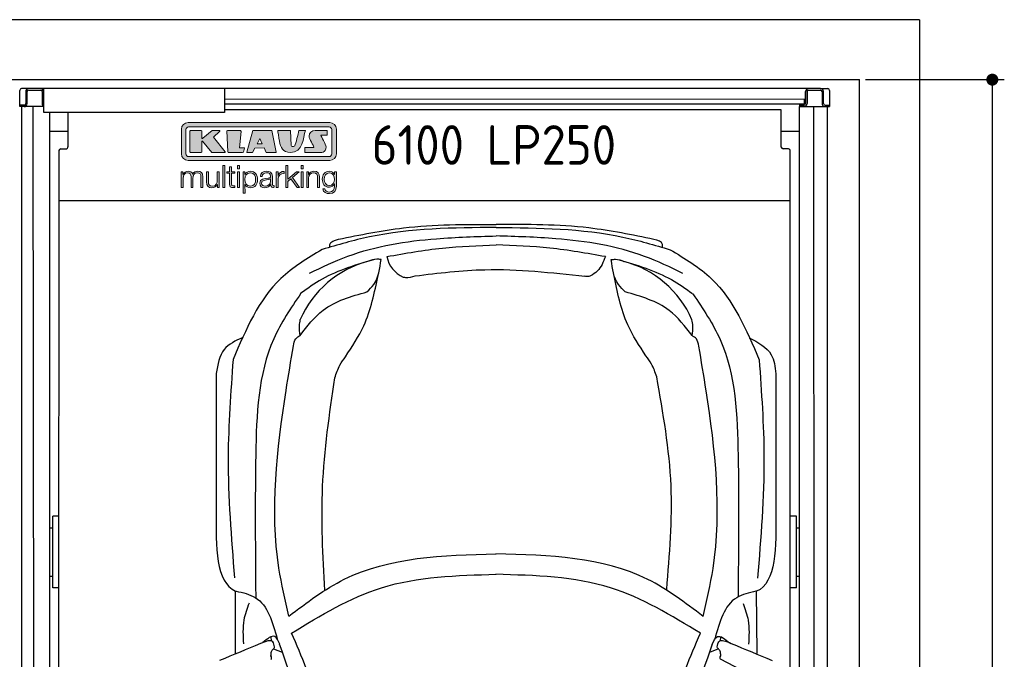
# Model space of a CAD drawing. Header units: millimetres. Extents: x 0 to 8982, y -929 to 5900.
# Tile 6 of 6: x 5700 to 8982, y 3767 to 5900. Entities that reach past the tile are written whole.
import ezdxf

# ---------------------------------------------------------------- set-up
doc = ezdxf.new("R2010")
doc.units = ezdxf.units.MM
doc.layers.get('0').update_dxf_attribs({"lineweight": 25})
doc.layers.add('4', color=3, linetype='Continuous')
for name, color, linetype, lineweight in [('car', 10, 'Continuous', 25), ('Gebäude', 7, 'Continuous', 25), ('Logo', 7, 'Continuous', 25), ('Plattform', 7, 'Continuous', 25)]:
    doc.layers.add(name, color=color, linetype=linetype, lineweight=lineweight)
doc.styles.get("Standard").update_dxf_attribs({"font": 'ISOCP.SHX'})
doc.dimstyles.new('GEN-ISO', dxfattribs={"dimscale": 20, "dimtxt": 3.5, "dimasz": 2, "dimexe": 2, "dimexo": 1, "dimgap": 1.5, "dimtad": 1, "dimdec": 1, "dimlfac": 0.1, "dimdsep": 46, "dimtxsty": 'Standard', "dimblk": 'PUNKT', "dimcen": 2, "dimclrd": 256, "dimclre": 256, "dimclrt": 2, "dimadec": 0, "dimazin": 0, "dimtp": 0.1, "dimtm": 0.1, "dimtfac": 0.71, "dimtdec": 1, "dimtmove": 2, "dimatfit": 3, "dimldrblk": 'PUNKT', "dimfxl": 2, "dimtolj": 1, "dimarcsym": 0})

# ---------------------------------------------------------------- blocks, each defined once
blk = doc.blocks.new('Car LP')
at = {"layer": 'car'}
for p, q in [((-799.9, 3388.3), (-799, 3346.2)), ((808.8, 3385.8), (809.2, 3349.8)), ((-867.3, 3161.7), (-867.1, 3369.1)), ((871.9, 3160.2), (870, 3368.4)), ((-747.5, 3202.2), (-747.9, 3217)), ((750.1, 3201.6), (750.8, 3216.6)), ((-740.3, 3176.7), (-711.4, 3165.6)), ((743, 3176.1), (713, 3164.6)), ((889.7, 3068.2), (749.7, 3141.4))]:
    blk.add_line(p, q, dxfattribs=at)
for centre, radius, start, end in [((-339.3, 4140), 339.4, 104.3954, 156.6854), ((-269.3, 4503.1), 95, 191.2232, 245.9025), ((342.8, 4139.7), 339.4, 23.2659, 75.556), ((-6558.1, 1113.7), 6197.2, 15.94535, 19.59622), ((6559, 1108.2), 6197.2, 160.35517, 164.00603)]:
    blk.add_arc(centre, radius, start, end, dxfattribs=at)
for points in [[(1.7, 4581.6), (-420.6, 4550.1), (-578.2, 4508.1)], [(-524.1, 4542.4), (-307, 4580.3), (1.5, 4591.7)], [(2.2, 4581.6), (424.4, 4549.7), (582, 4507.6)], [(527.9, 4542), (310.9, 4580), (2.4, 4591.7)], [(-620.9, 4429), (-492.9, 4485.6), (-196.9, 4544.2), (1.8, 4553.3)], [(-552.3, 4515.7), (-552.3, 4525.1), (-524.1, 4542.4)], [(624.7, 4428.5), (496.7, 4485.2), (200.8, 4544.1), (2, 4553.3)], [(556.1, 4515.2), (556.1, 4524.7), (527.9, 4542)], [(-578.2, 4508.1), (-715.9, 4411.3), (-875.1, 4141.2)], [(-362.5, 4484.6), (-177.1, 4512.9), (1.8, 4523.5)], [(366.3, 4484.3), (180.9, 4512.8), (2, 4523.5)], [(582, 4507.6), (719.7, 4410.7), (878.6, 4140.4)], [(-404, 4475), (-578.5, 4409.1), (-649.1, 4362.3)], [(-428.8, 4366.9), (-406, 4391.5), (-381.9, 4474.8)], [(-381.9, 4474.8), (-395.9, 4475.9), (-423.7, 4468.7)], [(366.3, 4484.3), (339.1, 4436.3), (316.8, 4420.2)], [(385.7, 4474.4), (399.7, 4475.6), (427.5, 4468.4)], [(432.5, 4366.6), (409.7, 4391.1), (385.7, 4474.4)], [(411.5, 4473.8), (586, 4407.8), (656.6, 4361.1)], [(-268.2, 4420.2), (-35.8, 4440.9), (298, 4418.7)], [(-500.3, 4150.4), (-439.7, 4254), (-391.6, 4421.8)], [(-308.1, 4416.4), (-300, 4415.2), (-268.2, 4420.2)], [(316.8, 4420.2), (311, 4418.2), (298, 4418.7)], [(501.4, 4153.6), (440.8, 4257.2), (394.3, 4425.1)], [(-651.5, 4221.5), (-575.1, 4305.6), (-428.8, 4366.9)], [(655.1, 4221), (578.7, 4305.1), (432.5, 4366.6)], [(-649.1, 4362.3), (-739.7, 4210.2), (-799.7, 3823.5), (-799.9, 3388.3)], [(658, 4359.8), (748.5, 4207.7), (808.5, 3821), (808.8, 3385.8)], [(-651.5, 4221.5), (-653.9, 4253.8), (-651, 4274.3)], [(655.1, 4221), (657.6, 4253.3), (654.6, 4273.8)], [(-843.1, 4214.8), (-905, 4174.7), (-931.1, 4094.8)], [(-674, 4186.8), (-665.8, 4210.5), (-651.5, 4221.5)], [(677.6, 4186.2), (669.4, 4209.9), (655.1, 4221)], [(845.9, 4214), (918.7, 4157.4), (934.5, 4094)], [(-689.1, 3285.2), (-722.1, 3445.1), (-698.5, 4037.6), (-674, 4186.8)], [(691.9, 3284.6), (725, 3444.5), (701.9, 4037), (677.6, 4186.2)], [(-875.1, 4141.2), (-891.5, 3815.8), (-870.3, 3412.6)], [(-536, 4080.4), (-518.7, 4122.8), (-500.3, 4150.4)], [(537.2, 4083.6), (519.8, 4126), (501.4, 4153.6)], [(878.6, 4140.4), (894.7, 3815.1), (873.2, 3411.9)], [(-931.1, 4094.8), (-931.6, 3635)], [(-569.4, 3371.2), (-576.7, 3717.2), (-536, 4080.4)], [(570.5, 3374.5), (584.9, 3720.4), (537.2, 4083.6)], [(934.5, 4094), (934.7, 3634.2)], [(-689.1, 3285.2), (-504.5, 3408.4), (2, 3493.4)], [(691.9, 3284.6), (507.4, 3407.9), (1, 3493.4)], [(-680.2, 3228.8), (-380.5, 3379.9), (2, 3424.8)], [(682.9, 3228.2), (383.3, 3379.6), (0.9, 3424.8)], [(-867.1, 3369.1), (-866.4, 3368.9), (-865.3, 3368.8)], [(-865.3, 3368.8), (-801, 3347.5), (-727.9, 3209)], [(868.1, 3368.1), (803.8, 3346.8), (730.6, 3208.4)], [(870, 3368.4), (869.3, 3368.2), (868.1, 3368.1)], [(-822, 3328.7), (-839.1, 3272.2), (-840.5, 3192.9)], [(824.9, 3328), (841.9, 3271.5), (843.2, 3192.2)], [(-719.8, 3192.2), (-736.5, 3217.5), (-775.6, 3196.9)], [(-577.9, 2915.4), (-632, 3111.2), (-680.2, 3228.8)], [(580.4, 2914.9), (634.7, 3110.7), (682.9, 3228.2)], [(722.6, 3191.6), (739.3, 3216.9), (779.8, 3196)], [(-784, 3193.9), (-920.1, 3137.4)], [(785.7, 3194.3), (921.8, 3137.9)], [(-748.8, 3153), (-746.7, 3167.7), (-741.3, 3175.6)], [(-741.3, 3175.6), (-737.8, 3179.7), (-737.4, 3182.6)], [(743, 3176.1), (739.5, 3180.2), (739.1, 3183)], [(750.5, 3153.5), (748.4, 3168.2), (743, 3176.1)]]:
    blk.add_spline(points, degree=3, dxfattribs=at)
for points in [[(-931.6, 3635), (-932.4, 3516.1), (-933.1, 3397.2), (-867.1, 3369.1)], [(934.7, 3634.2), (935.4, 3515.3), (936, 3396.4), (870, 3368.4)]]:
    blk.add_open_spline(points, degree=3, dxfattribs=at)
for points, end_tangent in [([(-737.4, 3182.6), (-742.7, 3199.4), (-784, 3193.9)], (-0.945148, -0.326641)), ([(739.1, 3183), (744.4, 3199.9), (785.7, 3194.3)], (0.945148, -0.326641)), ([(-748, 3140.9), (-747.1, 3145.2), (-748.8, 3153)], (0.109645, 0.993971)), ([(749.7, 3141.4), (748.8, 3145.7), (750.5, 3153.5)], (-0.109645, 0.993971))]:
    blk.add_spline(points, degree=3, dxfattribs=dict(at, end_tangent=end_tangent))
blk = doc.blocks.new('PUNKT')
at = {"layer": '4', "color": 0, "linetype": 'ByBlock'}
blk.add_line((-0.5, 0), (-1, 0), dxfattribs=at)
at = {"layer": '4', "color": 0, "linetype": 'ByBlock', "const_width": 0.5}
blk.add_lwpolyline([(-0.25, 0, 1), (0.25, 0, 1)], format="xyb", close=True, dxfattribs=at)
blk = doc.blocks.new('*D9')
at = {"layer": '4', "lineweight": -2, "transparency": 16777216}
for p, q in [((8520, 5700), (8982.5, 5700)), ((8942.5, 5660), (8942.5, 240.1)), ((8520, 200.1), (8982.5, 200.1))]:
    blk.add_line(p, q, dxfattribs=at)
at = {"layer": 'Defpoints', "color": 0, "transparency": 16777216}
for p in [(8500, 5700), (8500, 200.1), (8942.5, 200.1)]:
    blk.add_point(p, dxfattribs=at)
at = {"layer": '4', "lineweight": -2, "transparency": 16777216, "xscale": 40, "yscale": 40, "zscale": 40}
for p, rotation in [((8942.5, 5700), 90), ((8942.5, 200.1), 270)]:
    blk.add_blockref('PUNKT', p, dxfattribs=dict(at, rotation=rotation))
at = {"layer": '4', "color": 2, "transparency": 16777216, "insert": (8877.5, 2950.1), "char_height": 70, "attachment_point": 5, "rotation": 90}
blk.add_mtext('550', dxfattribs=at)
blk = doc.blocks.new('Gebäude_GL550_LP250')
at = {"layer": 'Gebäude'}
for p, q in [((5600, 5900), (-3100, 5900)), ((5600, 5900), (5600, 0)), ((-2900, 5700), (5400, 5700)), ((5400, 200), (5400, 5700))]:
    blk.add_line(p, q, dxfattribs=at)
blk = doc.blocks.new('KLAUS')
at = {"layer": 'Logo'}
h = blk.add_hatch(color=8, dxfattribs=at)
h.dxf.hatch_style = 2
edge = h.paths.add_edge_path()
edge.add_spline(control_points=[(3.6, 29.09), (2.88, 29.09), (2.3, 28.51), (2.3, 27.8), (2.3, 27.8), (2.3, 16.11), (2.3, 16.11), (2.3, 15.39), (2.88, 14.81), (3.6, 14.81), (3.6, 14.81), (71.16, 14.81), (71.16, 14.81), (71.88, 14.81), (72.46, 15.39), (72.46, 16.11), (72.46, 16.11), (72.46, 27.8), (72.46, 27.8), (72.46, 28.51), (71.88, 29.09), (71.16, 29.09), (71.16, 29.09), (3.6, 29.09), (3.6, 29.09), (3.6, 29.09), (3.6, 29.09), (3.6, 29.09)], knot_values=[0, 0, 0, 0, 1, 1, 1, 2, 2, 2, 3, 3, 3, 4, 4, 4, 5, 5, 5, 6, 6, 6, 7, 7, 7, 8, 8, 8, 9, 9, 9, 9], degree=3, periodic=0)
edge = h.paths.add_edge_path()
edge.add_spline(control_points=[(3.35, 31.23), (3.35, 31.23), (71.47, 31.23), (71.47, 31.23), (73.26, 31.23), (74.71, 29.77), (74.71, 27.99), (74.71, 27.99), (74.71, 16.17), (74.71, 16.17), (74.71, 14.38), (73.26, 12.93), (71.47, 12.93), (71.47, 12.93), (3.35, 12.93), (3.35, 12.93), (1.56, 12.93), (0.11, 14.38), (0.11, 16.17), (0.11, 16.17), (0.11, 27.99), (0.11, 27.99), (0.11, 29.77), (1.56, 31.23), (3.35, 31.23), (3.35, 31.23), (3.35, 31.23), (3.35, 31.23)], knot_values=[0, 0, 0, 0, 1, 1, 1, 2, 2, 2, 3, 3, 3, 4, 4, 4, 5, 5, 5, 6, 6, 6, 7, 7, 7, 8, 8, 8, 9, 9, 9, 9], degree=3, periodic=0)
h = blk.add_hatch(color=8, dxfattribs=at)
h.dxf.hatch_style = 2
edge = h.paths.add_edge_path()
edge.add_spline(control_points=[(4.5, 27.33), (4.5, 27.33), (9.7, 27.33), (9.7, 27.33), (9.84, 27.33), (9.96, 27.22), (9.96, 27.08), (9.96, 27.08), (9.96, 23.69), (9.96, 23.69), (9.96, 23.69), (9.94, 23.64), (10.04, 23.59), (10.14, 23.53), (10.2, 23.57), (10.2, 23.57), (10.2, 23.57), (10.51, 23.75), (10.51, 23.75), (10.51, 23.75), (14.94, 27.33), (14.94, 27.33), (14.94, 27.33), (18.41, 27.33), (18.41, 27.33), (18.41, 27.33), (18.49, 27.33), (18.56, 27.2), (18.65, 27.04), (18.53, 26.91), (18.53, 26.91), (18.53, 26.91), (15.49, 24.11), (15.49, 24.11), (15.49, 24.11), (21.14, 17.06), (21.14, 17.06), (21.14, 17.06), (21.13, 16.91), (21.13, 16.91), (21.08, 16.84), (20.99, 16.82), (20.99, 16.82), (20.99, 16.82), (14.7, 16.82), (14.7, 16.82), (14.7, 16.82), (10.26, 22.17), (10.26, 22.17), (10.26, 22.17), (10.19, 22.24), (10.08, 22.21), (9.97, 22.18), (9.96, 22.11), (9.96, 22.11), (9.96, 22.11), (9.96, 17.08), (9.96, 17.08), (9.96, 16.94), (9.84, 16.82), (9.7, 16.82), (9.7, 16.82), (4.5, 16.82), (4.5, 16.82), (4.36, 16.82), (4.25, 16.94), (4.25, 17.08), (4.25, 17.08), (4.25, 27.08), (4.25, 27.08), (4.25, 27.22), (4.36, 27.33), (4.5, 27.33), (4.5, 27.33), (4.5, 27.33), (4.5, 27.33)], knot_values=[0, 0, 0, 0, 1, 1, 1, 2, 2, 2, 3, 3, 3, 4, 4, 4, 5, 5, 5, 6, 6, 6, 7, 7, 7, 8, 8, 8, 9, 9, 9, 10, 10, 10, 11, 11, 11, 12, 12, 12, 13, 13, 13, 14, 14, 14, 15, 15, 15, 16, 16, 16, 17, 17, 17, 18, 18, 18, 19, 19, 19, 20, 20, 20, 21, 21, 21, 22, 22, 22, 23, 23, 23, 24, 24, 24, 25, 25, 25, 25], degree=3, periodic=0)
h = blk.add_hatch(color=8, dxfattribs=at)
h.dxf.hatch_style = 2
h.paths.add_polyline_path([(22.42, 17.06), (21.97, 27.15), (22.24, 27.33), (28.55, 27.33), (28.86, 26.97), (28.01, 19.08), (30.26, 19.07), (30.44, 18.95), (30.08, 16.95), (29.49, 16.82), (22.6, 16.82)])
h = blk.add_hatch(color=8, dxfattribs=at)
h.paths.add_polyline_path([(36.52, 21.01), (38.93, 21.01), (37.87, 23.57)])
h.paths.add_polyline_path([(34.52, 27.33), (43.65, 27.33), (45.76, 16.94), (45.57, 16.82), (40.83, 16.82), (39.89, 18.95), (35.42, 18.95), (34.27, 16.82), (31.78, 16.82), (31.66, 17)])
h = blk.add_hatch(color=8, dxfattribs=at)
h.dxf.hatch_style = 2
edge = h.paths.add_edge_path()
edge.add_spline(control_points=[(52.69, 27.32), (52.69, 27.32), (52.88, 20.14), (52.88, 20.14), (53.01, 19.89), (53.2, 19.77), (53.43, 19.71), (53.91, 19.59), (54.43, 19.57), (54.64, 20.03), (55.23, 21.34), (56.27, 25.45), (56.6, 27.33), (56.6, 27.33), (59.77, 27.33), (59.77, 27.33), (58.77, 23.9), (58.56, 16.82), (52.63, 16.76), (48.72, 16.72), (48.01, 19.35), (47.27, 22.24), (46.89, 23.68), (46.54, 27.33), (46.54, 27.33), (46.54, 27.33), (52.69, 27.32), (52.69, 27.32), (52.69, 27.32), (52.69, 27.32), (52.69, 27.32)], knot_values=[0, 0, 0, 0, 1, 1, 1, 2, 2, 2, 3, 3, 3, 4, 4, 4, 5, 5, 5, 6, 6, 6, 7, 7, 7, 8, 8, 8, 9, 9, 9, 10, 10, 10, 10], degree=3, periodic=0)
h = blk.add_hatch(color=8, dxfattribs=at)
h.dxf.hatch_style = 2
edge = h.paths.add_edge_path()
edge.add_spline(control_points=[(64.46, 27.33), (64.46, 27.33), (70.31, 27.33), (70.31, 27.33), (70.31, 26.52), (70.31, 26.02), (70.31, 25.12), (70.31, 25.12), (67.3, 25.12), (67.3, 25.12), (67.24, 25.04), (67.25, 25.11), (67.25, 24.91), (67.25, 24.88), (69.73, 20.38), (69.73, 19.57), (69.73, 16.4), (67.22, 16.81), (65.9, 16.82), (65.9, 16.82), (59.59, 16.82), (59.59, 16.82), (59.59, 17.76), (59.59, 18.23), (59.59, 19.14), (59.59, 19.14), (63.75, 19.14), (63.75, 19.14), (63.82, 19.22), (63.81, 19.11), (63.81, 19.31), (63.81, 20.32), (61.58, 23.06), (61.58, 24.63), (61.58, 26.33), (62.83, 27.34), (64.46, 27.33), (64.46, 27.33), (64.46, 27.33), (64.46, 27.33)], knot_values=[0, 0, 0, 0, 1, 1, 1, 2, 2, 2, 3, 3, 3, 4, 4, 4, 5, 5, 5, 6, 6, 6, 7, 7, 7, 8, 8, 8, 9, 9, 9, 10, 10, 10, 11, 11, 11, 12, 12, 12, 13, 13, 13, 13], degree=3, periodic=0)
h = blk.add_hatch(color=30, dxfattribs=at)
h.dxf.hatch_style = 2
h.paths.add_polyline_path([(20.07, 0), (20.99, 0), (20.99, 10.45), (20.07, 10.45)])
h = blk.add_hatch(color=30, dxfattribs=at)
h.dxf.hatch_style = 2
edge = h.paths.add_edge_path()
edge.add_spline(control_points=[(24.22, 9.82), (24.22, 9.82), (23.3, 9.82), (23.3, 9.82), (23.3, 9.82), (23.3, 7.55), (23.3, 7.55), (23.3, 7.55), (21.98, 7.55), (21.98, 7.55), (21.98, 7.55), (21.98, 6.78), (21.98, 6.78), (21.98, 6.78), (23.3, 6.78), (23.3, 6.78), (23.3, 6.78), (23.3, 1.61), (23.3, 1.61), (23.28, 0.32), (23.71, -0.09), (24.94, -0.09), (25.22, -0.09), (25.48, -0.06), (25.76, -0.06), (25.76, -0.06), (25.76, 0.73), (25.76, 0.73), (25.5, 0.7), (25.23, 0.69), (24.97, 0.69), (24.31, 0.73), (24.22, 1.08), (24.22, 1.68), (24.22, 1.68), (24.22, 6.78), (24.22, 6.78), (24.22, 6.78), (25.76, 6.78), (25.76, 6.78), (25.76, 6.78), (25.76, 7.55), (25.76, 7.55), (25.76, 7.55), (24.22, 7.55), (24.22, 7.55), (24.22, 7.55), (24.22, 9.82), (24.22, 9.82), (24.22, 9.82), (24.22, 9.82), (24.22, 9.82)], knot_values=[0, 0, 0, 0, 1, 1, 1, 2, 2, 2, 3, 3, 3, 4, 4, 4, 5, 5, 5, 6, 6, 6, 7, 7, 7, 8, 8, 8, 9, 9, 9, 10, 10, 10, 11, 11, 11, 12, 12, 12, 13, 13, 13, 14, 14, 14, 15, 15, 15, 16, 16, 16, 17, 17, 17, 17], degree=3, periodic=0)
h = blk.add_hatch(color=30, dxfattribs=at)
h.paths.add_polyline_path([(27.1, 0), (28.03, 0), (28.03, 7.55), (27.1, 7.55)])
h.paths.add_polyline_path([(27.1, 8.98), (28.03, 8.98), (28.03, 10.45), (27.1, 10.45)])
h = blk.add_hatch(color=30, dxfattribs=at)
h.dxf.hatch_style = 2
h.paths.add_polyline_path([(50.4, 0), (51.32, 0), (51.32, 2.87), (52.82, 4.11), (55.8, 0), (56.96, 0), (53.52, 4.76), (56.74, 7.55), (55.51, 7.55), (51.32, 3.89), (51.32, 10.45), (50.4, 10.45)])
h = blk.add_hatch(color=30, dxfattribs=at)
h.paths.add_polyline_path([(57.74, 0), (58.66, 0), (58.66, 7.55), (57.74, 7.55)])
h.paths.add_polyline_path([(57.74, 8.98), (58.66, 8.98), (58.66, 10.45), (57.74, 10.45)])
h = blk.add_hatch(color=30, dxfattribs=at)
h.dxf.hatch_style = 2
edge = h.paths.add_edge_path()
edge.add_spline(control_points=[(0, 0), (0, 0), (0.92, 0), (0.92, 0), (0.92, 0), (0.92, 4.22), (0.92, 4.22), (0.94, 5.8), (1.58, 7), (3.18, 7), (4.35, 7), (4.77, 6.15), (4.76, 5.12), (4.76, 5.12), (4.76, 0), (4.76, 0), (4.76, 0), (5.68, 0), (5.68, 0), (5.68, 0), (5.68, 4.27), (5.68, 4.27), (5.68, 5.68), (6.14, 7), (7.73, 7), (9.05, 7), (9.52, 6.32), (9.52, 5.08), (9.52, 5.08), (9.52, 0), (9.52, 0), (9.52, 0), (10.44, 0), (10.44, 0), (10.44, 0), (10.44, 5.12), (10.44, 5.12), (10.44, 6.91), (9.59, 7.77), (7.94, 7.77), (6.94, 7.77), (5.99, 7.29), (5.54, 6.3), (5.26, 7.29), (4.36, 7.77), (3.37, 7.77), (2.17, 7.77), (1.38, 7.19), (0.89, 6.28), (0.89, 6.28), (0.85, 6.28), (0.85, 6.28), (0.85, 6.28), (0.85, 7.55), (0.85, 7.55), (0.85, 7.55), (0, 7.55), (0, 7.55), (0, 7.55), (0, 0), (0, 0), (0, 0), (0, 0), (0, 0)], knot_values=[0, 0, 0, 0, 1, 1, 1, 2, 2, 2, 3, 3, 3, 4, 4, 4, 5, 5, 5, 6, 6, 6, 7, 7, 7, 8, 8, 8, 9, 9, 9, 10, 10, 10, 11, 11, 11, 12, 12, 12, 13, 13, 13, 14, 14, 14, 15, 15, 15, 16, 16, 16, 17, 17, 17, 18, 18, 18, 19, 19, 19, 20, 20, 20, 21, 21, 21, 21], degree=3, periodic=0)
h = blk.add_hatch(color=30, dxfattribs=at)
h.dxf.hatch_style = 2
edge = h.paths.add_edge_path()
edge.add_spline(control_points=[(18.31, 7.55), (18.31, 7.55), (17.39, 7.55), (17.39, 7.55), (17.39, 7.55), (17.39, 3.59), (17.39, 3.59), (17.39, 2.05), (16.7, 0.56), (15.12, 0.56), (13.66, 0.56), (13.15, 1.27), (13.1, 2.64), (13.1, 2.64), (13.1, 7.55), (13.1, 7.55), (13.1, 7.55), (12.18, 7.55), (12.18, 7.55), (12.18, 7.55), (12.18, 2.65), (12.18, 2.65), (12.18, 0.89), (12.93, -0.22), (14.83, -0.22), (15.96, -0.22), (16.95, 0.35), (17.44, 1.36), (17.44, 1.36), (17.47, 1.36), (17.47, 1.36), (17.47, 1.36), (17.47, 0), (17.47, 0), (17.47, 0), (18.31, 0), (18.31, 0), (18.31, 0), (18.31, 7.55), (18.31, 7.55), (18.31, 7.55), (18.31, 7.55), (18.31, 7.55)], knot_values=[0, 0, 0, 0, 1, 1, 1, 2, 2, 2, 3, 3, 3, 4, 4, 4, 5, 5, 5, 6, 6, 6, 7, 7, 7, 8, 8, 8, 9, 9, 9, 10, 10, 10, 11, 11, 11, 12, 12, 12, 13, 13, 13, 14, 14, 14, 14], degree=3, periodic=0)
h = blk.add_hatch(color=30, dxfattribs=at)
edge = h.paths.add_edge_path()
edge.add_spline(control_points=[(35.84, 3.78), (35.84, 2.21), (35.12, 0.56), (33.37, 0.56), (31.4, 0.56), (30.72, 2.21), (30.72, 3.78), (30.72, 5.49), (31.33, 7), (33.37, 7), (35.12, 7), (35.84, 5.34), (35.84, 3.78), (35.84, 3.78), (35.84, 3.78), (35.84, 3.78)], knot_values=[0, 0, 0, 0, 1, 1, 1, 2, 2, 2, 3, 3, 3, 4, 4, 4, 5, 5, 5, 5], degree=3, periodic=0)
edge = h.paths.add_edge_path()
edge.add_spline(control_points=[(29.79, -2.8), (29.79, -2.8), (30.72, -2.8), (30.72, -2.8), (30.72, -2.8), (30.72, 1.43), (30.72, 1.43), (30.72, 1.43), (30.74, 1.43), (30.74, 1.43), (31.14, 0.35), (32.24, -0.22), (33.37, -0.22), (35.66, -0.22), (36.76, 1.64), (36.76, 3.78), (36.76, 5.91), (35.66, 7.77), (33.37, 7.77), (32.15, 7.77), (31.1, 7.14), (30.67, 6.12), (30.67, 6.12), (30.64, 6.12), (30.64, 6.12), (30.64, 6.12), (30.64, 7.55), (30.64, 7.55), (30.64, 7.55), (29.79, 7.55), (29.79, 7.55), (29.79, 7.55), (29.79, -2.8), (29.79, -2.8), (29.79, -2.8), (29.79, -2.8), (29.79, -2.8)], knot_values=[0, 0, 0, 0, 1, 1, 1, 2, 2, 2, 3, 3, 3, 4, 4, 4, 5, 5, 5, 6, 6, 6, 7, 7, 7, 8, 8, 8, 9, 9, 9, 10, 10, 10, 11, 11, 11, 12, 12, 12, 12], degree=3, periodic=0)
h = blk.add_hatch(color=30, dxfattribs=at)
edge = h.paths.add_edge_path()
edge.add_spline(control_points=[(43.03, 2.93), (43.04, 1.45), (41.8, 0.56), (40.39, 0.56), (39.53, 0.56), (38.71, 1.13), (38.71, 2.05), (38.71, 3.53), (40.66, 3.51), (42.22, 3.79), (42.47, 3.84), (42.88, 3.91), (43, 4.13), (43, 4.13), (43.03, 4.13), (43.03, 4.13), (43.03, 4.13), (43.03, 2.93), (43.03, 2.93), (43.03, 2.93), (43.03, 2.93), (43.03, 2.93)], knot_values=[0, 0, 0, 0, 1, 1, 1, 2, 2, 2, 3, 3, 3, 4, 4, 4, 5, 5, 5, 6, 6, 6, 7, 7, 7, 7], degree=3, periodic=0)
edge = h.paths.add_edge_path()
edge.add_spline(control_points=[(39.03, 5.24), (39.06, 6.47), (39.91, 7), (41.05, 7), (42.14, 7), (43.03, 6.69), (43.03, 5.45), (43.03, 4.61), (42.6, 4.51), (41.84, 4.42), (39.85, 4.19), (37.79, 4.11), (37.79, 1.99), (37.79, 0.47), (38.93, -0.22), (40.32, -0.22), (41.77, -0.22), (42.43, 0.34), (43.07, 1.32), (43.07, 1.32), (43.1, 1.32), (43.1, 1.32), (43.1, 0.53), (43.25, 0), (44.19, 0), (44.43, 0), (44.58, 0.01), (44.79, 0.06), (44.79, 0.06), (44.79, 0.83), (44.79, 0.83), (44.71, 0.81), (44.6, 0.78), (44.49, 0.78), (44.13, 0.78), (43.95, 0.98), (43.95, 1.33), (43.95, 1.33), (43.95, 5.34), (43.95, 5.34), (43.95, 7.36), (42.5, 7.77), (41.17, 7.77), (39.44, 7.77), (38.2, 7.01), (38.11, 5.24), (38.11, 5.24), (39.03, 5.24), (39.03, 5.24), (39.03, 5.24), (39.03, 5.24), (39.03, 5.24)], knot_values=[0, 0, 0, 0, 1, 1, 1, 2, 2, 2, 3, 3, 3, 4, 4, 4, 5, 5, 5, 6, 6, 6, 7, 7, 7, 8, 8, 8, 9, 9, 9, 10, 10, 10, 11, 11, 11, 12, 12, 12, 13, 13, 13, 14, 14, 14, 15, 15, 15, 16, 16, 16, 17, 17, 17, 17], degree=3, periodic=0)
h = blk.add_hatch(color=30, dxfattribs=at)
h.dxf.hatch_style = 2
edge = h.paths.add_edge_path()
edge.add_spline(control_points=[(45.79, 0), (45.79, 0), (46.71, 0), (46.71, 0), (46.71, 0), (46.71, 4.03), (46.71, 4.03), (46.71, 5.59), (47.85, 6.82), (49.52, 6.73), (49.52, 6.73), (49.52, 7.66), (49.52, 7.66), (48.16, 7.72), (47.14, 7), (46.67, 5.78), (46.67, 5.78), (46.64, 5.78), (46.64, 5.78), (46.64, 5.78), (46.64, 7.55), (46.64, 7.55), (46.64, 7.55), (45.79, 7.55), (45.79, 7.55), (45.79, 7.55), (45.79, 0), (45.79, 0), (45.79, 0), (45.79, 0), (45.79, 0)], knot_values=[0, 0, 0, 0, 1, 1, 1, 2, 2, 2, 3, 3, 3, 4, 4, 4, 5, 5, 5, 6, 6, 6, 7, 7, 7, 8, 8, 8, 9, 9, 9, 10, 10, 10, 10], degree=3, periodic=0)
h = blk.add_hatch(color=30, dxfattribs=at)
h.dxf.hatch_style = 2
edge = h.paths.add_edge_path()
edge.add_spline(control_points=[(60.41, 0), (60.41, 0), (61.33, 0), (61.33, 0), (61.33, 0), (61.33, 4.41), (61.33, 4.41), (61.36, 5.89), (62.24, 7), (63.7, 7), (65.2, 7), (65.62, 6.02), (65.62, 4.71), (65.62, 4.71), (65.62, 0), (65.62, 0), (65.62, 0), (66.54, 0), (66.54, 0), (66.54, 0), (66.54, 4.86), (66.54, 4.86), (66.54, 6.66), (65.9, 7.77), (63.78, 7.77), (62.71, 7.77), (61.7, 7.16), (61.36, 6.25), (61.36, 6.25), (61.33, 6.25), (61.33, 6.25), (61.33, 6.25), (61.33, 7.55), (61.33, 7.55), (61.33, 7.55), (60.41, 7.55), (60.41, 7.55), (60.41, 7.55), (60.41, 0), (60.41, 0), (60.41, 0), (60.41, 0), (60.41, 0)], knot_values=[0, 0, 0, 0, 1, 1, 1, 2, 2, 2, 3, 3, 3, 4, 4, 4, 5, 5, 5, 6, 6, 6, 7, 7, 7, 8, 8, 8, 9, 9, 9, 10, 10, 10, 11, 11, 11, 12, 12, 12, 13, 13, 13, 14, 14, 14, 14], degree=3, periodic=0)
h = blk.add_hatch(color=30, dxfattribs=at)
edge = h.paths.add_edge_path()
edge.add_spline(control_points=[(71.32, 0.86), (69.62, 0.86), (68.83, 2.34), (68.83, 3.86), (68.83, 5.43), (69.56, 7), (71.32, 7), (73.06, 7), (73.75, 5.34), (73.75, 3.86), (73.75, 2.33), (72.91, 0.86), (71.32, 0.86), (71.32, 0.86), (71.32, 0.86), (71.32, 0.86)], knot_values=[0, 0, 0, 0, 1, 1, 1, 2, 2, 2, 3, 3, 3, 4, 4, 4, 5, 5, 5, 5], degree=3, periodic=0)
edge = h.paths.add_edge_path()
edge.add_spline(control_points=[(74.67, 7.55), (74.67, 7.55), (73.75, 7.55), (73.75, 7.55), (73.75, 7.55), (73.75, 6.25), (73.75, 6.25), (73.75, 6.25), (73.72, 6.25), (73.72, 6.25), (73.35, 7.09), (72.41, 7.77), (71.32, 7.77), (69.13, 7.77), (67.9, 6.05), (67.9, 3.97), (67.9, 1.82), (68.9, 0.09), (71.32, 0.09), (72.4, 0.09), (73.29, 0.72), (73.72, 1.64), (73.72, 1.64), (73.75, 1.64), (73.75, 1.64), (73.75, 1.64), (73.75, 0.61), (73.75, 0.61), (73.75, -1.23), (73.01, -2.24), (71.32, -2.24), (70.29, -2.24), (69.31, -1.85), (69.1, -0.73), (69.1, -0.73), (68.18, -0.73), (68.18, -0.73), (68.31, -2.34), (69.81, -3.02), (71.32, -3.02), (73.79, -3.02), (74.65, -1.64), (74.67, 0.61), (74.67, 0.61), (74.67, 7.55), (74.67, 7.55), (74.67, 7.55), (74.67, 7.55), (74.67, 7.55)], knot_values=[0, 0, 0, 0, 1, 1, 1, 2, 2, 2, 3, 3, 3, 4, 4, 4, 5, 5, 5, 6, 6, 6, 7, 7, 7, 8, 8, 8, 9, 9, 9, 10, 10, 10, 11, 11, 11, 12, 12, 12, 13, 13, 13, 14, 14, 14, 15, 15, 15, 16, 16, 16, 16], degree=3, periodic=0)
at = {"layer": 'Logo', "lineweight": 0}
for points in [[(22.42, 17.06), (21.97, 27.15), (22.24, 27.33), (28.55, 27.33), (28.86, 26.97), (28.01, 19.08), (30.26, 19.07), (30.44, 18.95), (30.08, 16.95), (29.49, 16.82), (22.6, 16.82), (22.42, 17.06), (22.42, 17.06)], [(34.52, 27.33), (43.65, 27.33), (45.76, 16.94), (45.57, 16.82), (40.83, 16.82), (39.89, 18.95), (35.42, 18.95), (34.27, 16.82), (31.78, 16.82), (31.66, 17), (34.52, 27.33), (34.52, 27.33)], [(36.52, 21.01), (38.93, 21.01), (37.87, 23.57), (36.52, 21.01), (36.52, 21.01)], [(20.07, 0), (20.99, 0), (20.99, 10.45), (20.07, 10.45), (20.07, 0), (20.07, 0)], [(27.1, 8.98), (28.03, 8.98), (28.03, 10.45), (27.1, 10.45), (27.1, 8.98), (27.1, 8.98)], [(50.4, 0), (51.32, 0), (51.32, 2.87), (52.82, 4.11), (55.8, 0), (56.96, 0), (53.52, 4.76), (56.74, 7.55), (55.51, 7.55), (51.32, 3.89), (51.32, 10.45), (50.4, 10.45), (50.4, 0), (50.4, 0)], [(57.74, 8.98), (58.66, 8.98), (58.66, 10.45), (57.74, 10.45), (57.74, 8.98), (57.74, 8.98)], [(27.1, 0), (28.03, 0), (28.03, 7.55), (27.1, 7.55), (27.1, 0), (27.1, 0)], [(57.74, 0), (58.66, 0), (58.66, 7.55), (57.74, 7.55), (57.74, 0), (57.74, 0)]]:
    blk.add_lwpolyline(points, dxfattribs=at)
for points, knots in [([(3.35, 31.23), (3.35, 31.23), (71.47, 31.23), (71.47, 31.23), (73.26, 31.23), (74.71, 29.77), (74.71, 27.99), (74.71, 27.99), (74.71, 16.17), (74.71, 16.17), (74.71, 14.38), (73.26, 12.93), (71.47, 12.93), (71.47, 12.93), (3.35, 12.93), (3.35, 12.93), (1.56, 12.93), (0.11, 14.38), (0.11, 16.17), (0.11, 16.17), (0.11, 27.99), (0.11, 27.99), (0.11, 29.77), (1.56, 31.23), (3.35, 31.23), (3.35, 31.23), (3.35, 31.23), (3.35, 31.23)], [0, 0, 0, 0, 1, 1, 1, 2, 2, 2, 3, 3, 3, 4, 4, 4, 5, 5, 5, 6, 6, 6, 7, 7, 7, 8, 8, 8, 9, 9, 9, 9]), ([(3.6, 29.09), (2.88, 29.09), (2.3, 28.51), (2.3, 27.8), (2.3, 27.8), (2.3, 16.11), (2.3, 16.11), (2.3, 15.39), (2.88, 14.81), (3.6, 14.81), (3.6, 14.81), (71.16, 14.81), (71.16, 14.81), (71.88, 14.81), (72.46, 15.39), (72.46, 16.11), (72.46, 16.11), (72.46, 27.8), (72.46, 27.8), (72.46, 28.51), (71.88, 29.09), (71.16, 29.09), (71.16, 29.09), (3.6, 29.09), (3.6, 29.09), (3.6, 29.09), (3.6, 29.09), (3.6, 29.09)], [0, 0, 0, 0, 1, 1, 1, 2, 2, 2, 3, 3, 3, 4, 4, 4, 5, 5, 5, 6, 6, 6, 7, 7, 7, 8, 8, 8, 9, 9, 9, 9]), ([(4.5, 27.33), (4.5, 27.33), (9.7, 27.33), (9.7, 27.33), (9.84, 27.33), (9.96, 27.22), (9.96, 27.08), (9.96, 27.08), (9.96, 23.69), (9.96, 23.69), (9.96, 23.69), (9.94, 23.64), (10.04, 23.59), (10.14, 23.53), (10.2, 23.57), (10.2, 23.57), (10.2, 23.57), (10.51, 23.75), (10.51, 23.75), (10.51, 23.75), (14.94, 27.33), (14.94, 27.33), (14.94, 27.33), (18.41, 27.33), (18.41, 27.33), (18.41, 27.33), (18.49, 27.33), (18.56, 27.2), (18.65, 27.04), (18.53, 26.91), (18.53, 26.91), (18.53, 26.91), (15.49, 24.11), (15.49, 24.11), (15.49, 24.11), (21.14, 17.06), (21.14, 17.06), (21.14, 17.06), (21.13, 16.91), (21.13, 16.91), (21.08, 16.84), (20.99, 16.82), (20.99, 16.82), (20.99, 16.82), (14.7, 16.82), (14.7, 16.82), (14.7, 16.82), (10.26, 22.17), (10.26, 22.17), (10.26, 22.17), (10.19, 22.24), (10.08, 22.21), (9.97, 22.18), (9.96, 22.11), (9.96, 22.11), (9.96, 22.11), (9.96, 17.08), (9.96, 17.08), (9.96, 16.94), (9.84, 16.82), (9.7, 16.82), (9.7, 16.82), (4.5, 16.82), (4.5, 16.82), (4.36, 16.82), (4.25, 16.94), (4.25, 17.08), (4.25, 17.08), (4.25, 27.08), (4.25, 27.08), (4.25, 27.22), (4.36, 27.33), (4.5, 27.33), (4.5, 27.33), (4.5, 27.33), (4.5, 27.33)], [0, 0, 0, 0, 1, 1, 1, 2, 2, 2, 3, 3, 3, 4, 4, 4, 5, 5, 5, 6, 6, 6, 7, 7, 7, 8, 8, 8, 9, 9, 9, 10, 10, 10, 11, 11, 11, 12, 12, 12, 13, 13, 13, 14, 14, 14, 15, 15, 15, 16, 16, 16, 17, 17, 17, 18, 18, 18, 19, 19, 19, 20, 20, 20, 21, 21, 21, 22, 22, 22, 23, 23, 23, 24, 24, 24, 25, 25, 25, 25]), ([(52.69, 27.32), (52.69, 27.32), (52.88, 20.14), (52.88, 20.14), (53.01, 19.89), (53.2, 19.77), (53.43, 19.71), (53.91, 19.59), (54.43, 19.57), (54.64, 20.03), (55.23, 21.34), (56.27, 25.45), (56.6, 27.33), (56.6, 27.33), (59.77, 27.33), (59.77, 27.33), (58.77, 23.9), (58.56, 16.82), (52.63, 16.76), (48.72, 16.72), (48.01, 19.35), (47.27, 22.24), (46.89, 23.68), (46.54, 27.33), (46.54, 27.33), (46.54, 27.33), (52.69, 27.32), (52.69, 27.32), (52.69, 27.32), (52.69, 27.32), (52.69, 27.32)], [0, 0, 0, 0, 1, 1, 1, 2, 2, 2, 3, 3, 3, 4, 4, 4, 5, 5, 5, 6, 6, 6, 7, 7, 7, 8, 8, 8, 9, 9, 9, 10, 10, 10, 10]), ([(64.46, 27.33), (64.46, 27.33), (70.31, 27.33), (70.31, 27.33), (70.31, 26.52), (70.31, 26.02), (70.31, 25.12), (70.31, 25.12), (67.3, 25.12), (67.3, 25.12), (67.24, 25.04), (67.25, 25.11), (67.25, 24.91), (67.25, 24.88), (69.73, 20.38), (69.73, 19.57), (69.73, 16.4), (67.22, 16.81), (65.9, 16.82), (65.9, 16.82), (59.59, 16.82), (59.59, 16.82), (59.59, 17.76), (59.59, 18.23), (59.59, 19.14), (59.59, 19.14), (63.75, 19.14), (63.75, 19.14), (63.82, 19.22), (63.81, 19.11), (63.81, 19.31), (63.81, 20.32), (61.58, 23.06), (61.58, 24.63), (61.58, 26.33), (62.83, 27.34), (64.46, 27.33), (64.46, 27.33), (64.46, 27.33), (64.46, 27.33)], [0, 0, 0, 0, 1, 1, 1, 2, 2, 2, 3, 3, 3, 4, 4, 4, 5, 5, 5, 6, 6, 6, 7, 7, 7, 8, 8, 8, 9, 9, 9, 10, 10, 10, 11, 11, 11, 12, 12, 12, 13, 13, 13, 13]), ([(24.22, 9.82), (24.22, 9.82), (23.3, 9.82), (23.3, 9.82), (23.3, 9.82), (23.3, 7.55), (23.3, 7.55), (23.3, 7.55), (21.98, 7.55), (21.98, 7.55), (21.98, 7.55), (21.98, 6.78), (21.98, 6.78), (21.98, 6.78), (23.3, 6.78), (23.3, 6.78), (23.3, 6.78), (23.3, 1.61), (23.3, 1.61), (23.28, 0.32), (23.71, -0.09), (24.94, -0.09), (25.22, -0.09), (25.48, -0.06), (25.76, -0.06), (25.76, -0.06), (25.76, 0.73), (25.76, 0.73), (25.5, 0.7), (25.23, 0.69), (24.97, 0.69), (24.31, 0.73), (24.22, 1.08), (24.22, 1.68), (24.22, 1.68), (24.22, 6.78), (24.22, 6.78), (24.22, 6.78), (25.76, 6.78), (25.76, 6.78), (25.76, 6.78), (25.76, 7.55), (25.76, 7.55), (25.76, 7.55), (24.22, 7.55), (24.22, 7.55), (24.22, 7.55), (24.22, 9.82), (24.22, 9.82), (24.22, 9.82), (24.22, 9.82), (24.22, 9.82)], [0, 0, 0, 0, 1, 1, 1, 2, 2, 2, 3, 3, 3, 4, 4, 4, 5, 5, 5, 6, 6, 6, 7, 7, 7, 8, 8, 8, 9, 9, 9, 10, 10, 10, 11, 11, 11, 12, 12, 12, 13, 13, 13, 14, 14, 14, 15, 15, 15, 16, 16, 16, 17, 17, 17, 17]), ([(0, 0), (0, 0), (0.92, 0), (0.92, 0), (0.92, 0), (0.92, 4.22), (0.92, 4.22), (0.94, 5.8), (1.58, 7), (3.18, 7), (4.35, 7), (4.77, 6.15), (4.76, 5.12), (4.76, 5.12), (4.76, 0), (4.76, 0), (4.76, 0), (5.68, 0), (5.68, 0), (5.68, 0), (5.68, 4.27), (5.68, 4.27), (5.68, 5.68), (6.14, 7), (7.73, 7), (9.05, 7), (9.52, 6.32), (9.52, 5.08), (9.52, 5.08), (9.52, 0), (9.52, 0), (9.52, 0), (10.44, 0), (10.44, 0), (10.44, 0), (10.44, 5.12), (10.44, 5.12), (10.44, 6.91), (9.59, 7.77), (7.94, 7.77), (6.94, 7.77), (5.99, 7.29), (5.54, 6.3), (5.26, 7.29), (4.36, 7.77), (3.37, 7.77), (2.17, 7.77), (1.38, 7.19), (0.89, 6.28), (0.89, 6.28), (0.85, 6.28), (0.85, 6.28), (0.85, 6.28), (0.85, 7.55), (0.85, 7.55), (0.85, 7.55), (0, 7.55), (0, 7.55), (0, 7.55), (0, 0), (0, 0), (0, 0), (0, 0), (0, 0)], [0, 0, 0, 0, 1, 1, 1, 2, 2, 2, 3, 3, 3, 4, 4, 4, 5, 5, 5, 6, 6, 6, 7, 7, 7, 8, 8, 8, 9, 9, 9, 10, 10, 10, 11, 11, 11, 12, 12, 12, 13, 13, 13, 14, 14, 14, 15, 15, 15, 16, 16, 16, 17, 17, 17, 18, 18, 18, 19, 19, 19, 20, 20, 20, 21, 21, 21, 21]), ([(18.31, 7.55), (18.31, 7.55), (17.39, 7.55), (17.39, 7.55), (17.39, 7.55), (17.39, 3.59), (17.39, 3.59), (17.39, 2.05), (16.7, 0.56), (15.12, 0.56), (13.66, 0.56), (13.15, 1.27), (13.1, 2.64), (13.1, 2.64), (13.1, 7.55), (13.1, 7.55), (13.1, 7.55), (12.18, 7.55), (12.18, 7.55), (12.18, 7.55), (12.18, 2.65), (12.18, 2.65), (12.18, 0.89), (12.93, -0.22), (14.83, -0.22), (15.96, -0.22), (16.95, 0.35), (17.44, 1.36), (17.44, 1.36), (17.47, 1.36), (17.47, 1.36), (17.47, 1.36), (17.47, 0), (17.47, 0), (17.47, 0), (18.31, 0), (18.31, 0), (18.31, 0), (18.31, 7.55), (18.31, 7.55), (18.31, 7.55), (18.31, 7.55), (18.31, 7.55)], [0, 0, 0, 0, 1, 1, 1, 2, 2, 2, 3, 3, 3, 4, 4, 4, 5, 5, 5, 6, 6, 6, 7, 7, 7, 8, 8, 8, 9, 9, 9, 10, 10, 10, 11, 11, 11, 12, 12, 12, 13, 13, 13, 14, 14, 14, 14]), ([(29.79, -2.8), (29.79, -2.8), (30.72, -2.8), (30.72, -2.8), (30.72, -2.8), (30.72, 1.43), (30.72, 1.43), (30.72, 1.43), (30.74, 1.43), (30.74, 1.43), (31.14, 0.35), (32.24, -0.22), (33.37, -0.22), (35.66, -0.22), (36.76, 1.64), (36.76, 3.78), (36.76, 5.91), (35.66, 7.77), (33.37, 7.77), (32.15, 7.77), (31.1, 7.14), (30.67, 6.12), (30.67, 6.12), (30.64, 6.12), (30.64, 6.12), (30.64, 6.12), (30.64, 7.55), (30.64, 7.55), (30.64, 7.55), (29.79, 7.55), (29.79, 7.55), (29.79, 7.55), (29.79, -2.8), (29.79, -2.8), (29.79, -2.8), (29.79, -2.8), (29.79, -2.8)], [0, 0, 0, 0, 1, 1, 1, 2, 2, 2, 3, 3, 3, 4, 4, 4, 5, 5, 5, 6, 6, 6, 7, 7, 7, 8, 8, 8, 9, 9, 9, 10, 10, 10, 11, 11, 11, 12, 12, 12, 12]), ([(35.84, 3.78), (35.84, 2.21), (35.12, 0.56), (33.37, 0.56), (31.4, 0.56), (30.72, 2.21), (30.72, 3.78), (30.72, 5.49), (31.33, 7), (33.37, 7), (35.12, 7), (35.84, 5.34), (35.84, 3.78), (35.84, 3.78), (35.84, 3.78), (35.84, 3.78)], [0, 0, 0, 0, 1, 1, 1, 2, 2, 2, 3, 3, 3, 4, 4, 4, 5, 5, 5, 5]), ([(39.03, 5.24), (39.06, 6.47), (39.91, 7), (41.05, 7), (42.14, 7), (43.03, 6.69), (43.03, 5.45), (43.03, 4.61), (42.6, 4.51), (41.84, 4.42), (39.85, 4.19), (37.79, 4.11), (37.79, 1.99), (37.79, 0.47), (38.93, -0.22), (40.32, -0.22), (41.77, -0.22), (42.43, 0.34), (43.07, 1.32), (43.07, 1.32), (43.1, 1.32), (43.1, 1.32), (43.1, 0.53), (43.25, 0), (44.19, 0), (44.43, 0), (44.58, 0.01), (44.79, 0.06), (44.79, 0.06), (44.79, 0.83), (44.79, 0.83), (44.71, 0.81), (44.6, 0.78), (44.49, 0.78), (44.13, 0.78), (43.95, 0.98), (43.95, 1.33), (43.95, 1.33), (43.95, 5.34), (43.95, 5.34), (43.95, 7.36), (42.5, 7.77), (41.17, 7.77), (39.44, 7.77), (38.2, 7.01), (38.11, 5.24), (38.11, 5.24), (39.03, 5.24), (39.03, 5.24), (39.03, 5.24), (39.03, 5.24), (39.03, 5.24)], [0, 0, 0, 0, 1, 1, 1, 2, 2, 2, 3, 3, 3, 4, 4, 4, 5, 5, 5, 6, 6, 6, 7, 7, 7, 8, 8, 8, 9, 9, 9, 10, 10, 10, 11, 11, 11, 12, 12, 12, 13, 13, 13, 14, 14, 14, 15, 15, 15, 16, 16, 16, 17, 17, 17, 17]), ([(45.79, 0), (45.79, 0), (46.71, 0), (46.71, 0), (46.71, 0), (46.71, 4.03), (46.71, 4.03), (46.71, 5.59), (47.85, 6.82), (49.52, 6.73), (49.52, 6.73), (49.52, 7.66), (49.52, 7.66), (48.16, 7.72), (47.14, 7), (46.67, 5.78), (46.67, 5.78), (46.64, 5.78), (46.64, 5.78), (46.64, 5.78), (46.64, 7.55), (46.64, 7.55), (46.64, 7.55), (45.79, 7.55), (45.79, 7.55), (45.79, 7.55), (45.79, 0), (45.79, 0), (45.79, 0), (45.79, 0), (45.79, 0)], [0, 0, 0, 0, 1, 1, 1, 2, 2, 2, 3, 3, 3, 4, 4, 4, 5, 5, 5, 6, 6, 6, 7, 7, 7, 8, 8, 8, 9, 9, 9, 10, 10, 10, 10]), ([(60.41, 0), (60.41, 0), (61.33, 0), (61.33, 0), (61.33, 0), (61.33, 4.41), (61.33, 4.41), (61.36, 5.89), (62.24, 7), (63.7, 7), (65.2, 7), (65.62, 6.02), (65.62, 4.71), (65.62, 4.71), (65.62, 0), (65.62, 0), (65.62, 0), (66.54, 0), (66.54, 0), (66.54, 0), (66.54, 4.86), (66.54, 4.86), (66.54, 6.66), (65.9, 7.77), (63.78, 7.77), (62.71, 7.77), (61.7, 7.16), (61.36, 6.25), (61.36, 6.25), (61.33, 6.25), (61.33, 6.25), (61.33, 6.25), (61.33, 7.55), (61.33, 7.55), (61.33, 7.55), (60.41, 7.55), (60.41, 7.55), (60.41, 7.55), (60.41, 0), (60.41, 0), (60.41, 0), (60.41, 0), (60.41, 0)], [0, 0, 0, 0, 1, 1, 1, 2, 2, 2, 3, 3, 3, 4, 4, 4, 5, 5, 5, 6, 6, 6, 7, 7, 7, 8, 8, 8, 9, 9, 9, 10, 10, 10, 11, 11, 11, 12, 12, 12, 13, 13, 13, 14, 14, 14, 14]), ([(74.67, 7.55), (74.67, 7.55), (73.75, 7.55), (73.75, 7.55), (73.75, 7.55), (73.75, 6.25), (73.75, 6.25), (73.75, 6.25), (73.72, 6.25), (73.72, 6.25), (73.35, 7.09), (72.41, 7.77), (71.32, 7.77), (69.13, 7.77), (67.9, 6.05), (67.9, 3.97), (67.9, 1.82), (68.9, 0.09), (71.32, 0.09), (72.4, 0.09), (73.29, 0.72), (73.72, 1.64), (73.72, 1.64), (73.75, 1.64), (73.75, 1.64), (73.75, 1.64), (73.75, 0.61), (73.75, 0.61), (73.75, -1.23), (73.01, -2.24), (71.32, -2.24), (70.29, -2.24), (69.31, -1.85), (69.1, -0.73), (69.1, -0.73), (68.18, -0.73), (68.18, -0.73), (68.31, -2.34), (69.81, -3.02), (71.32, -3.02), (73.79, -3.02), (74.65, -1.64), (74.67, 0.61), (74.67, 0.61), (74.67, 7.55), (74.67, 7.55), (74.67, 7.55), (74.67, 7.55), (74.67, 7.55)], [0, 0, 0, 0, 1, 1, 1, 2, 2, 2, 3, 3, 3, 4, 4, 4, 5, 5, 5, 6, 6, 6, 7, 7, 7, 8, 8, 8, 9, 9, 9, 10, 10, 10, 11, 11, 11, 12, 12, 12, 13, 13, 13, 14, 14, 14, 15, 15, 15, 16, 16, 16, 16]), ([(71.32, 0.86), (69.62, 0.86), (68.83, 2.34), (68.83, 3.86), (68.83, 5.43), (69.56, 7), (71.32, 7), (73.06, 7), (73.75, 5.34), (73.75, 3.86), (73.75, 2.33), (72.91, 0.86), (71.32, 0.86), (71.32, 0.86), (71.32, 0.86), (71.32, 0.86)], [0, 0, 0, 0, 1, 1, 1, 2, 2, 2, 3, 3, 3, 4, 4, 4, 5, 5, 5, 5]), ([(43.03, 2.93), (43.04, 1.45), (41.8, 0.56), (40.39, 0.56), (39.53, 0.56), (38.71, 1.13), (38.71, 2.05), (38.71, 3.53), (40.66, 3.51), (42.22, 3.79), (42.47, 3.84), (42.88, 3.91), (43, 4.13), (43, 4.13), (43.03, 4.13), (43.03, 4.13), (43.03, 4.13), (43.03, 2.93), (43.03, 2.93), (43.03, 2.93), (43.03, 2.93), (43.03, 2.93)], [0, 0, 0, 0, 1, 1, 1, 2, 2, 2, 3, 3, 3, 4, 4, 4, 5, 5, 5, 6, 6, 6, 7, 7, 7, 7])]:
    blk.add_open_spline(points, degree=3, knots=knots, dxfattribs=at)
blk = doc.blocks.new('6300_LP250_GL550')
for p, q in [((3079.9, 5590.1), (3079.9, 5670.1)), ((5614.9, 5610.1), (5599.9, 5610.1))]:
    blk.add_line(p, q)
at = {"layer": 'Plattform'}
for p, q in [((2999.9, 5610.1), (2999.9, 5664.1)), ((3079.9, 5670.1), (3005.9, 5670.1)), ((3019.9, 5660.1), (3019.9, 5620.1)), ((3024.9, 5620.1), (3024.9, 5660.1)), ((3029.9, 5665.1), (3069.9, 5665.1)), ((3074.9, 5660.1), (3074.9, 5620.1)), ((5629.9, 5670.1), (3079.9, 5670.1)), ((3682.3, 5670.1), (3682.3, 5590.1)), ((5619.9, 5620.1), (5619.9, 5660.1)), ((5624.9, 5620.1), (5624.9, 5660.1)), ((5624.9, 5660.1), (5624.9, 5620.1)), ((5669.9, 5670.1), (5629.9, 5670.1)), ((5629.9, 5665.1), (5669.9, 5665.1)), ((5669.9, 5670.1), (5693.9, 5670.1)), ((5674.9, 5660.1), (5674.9, 5620.1)), ((5679.9, 5620.1), (5679.9, 5660.1)), ((5699.9, 5664.1), (5699.9, 5610.1)), ((3014.9, 5615.1), (2999.9, 5615.1)), ((5619.9, 5634.7), (3682.3, 5633.5)), ((3682.3, 5619), (5614.9, 5619)), ((5599.9, 5619), (5599.9, 5610.1)), ((5614.9, 5615.1), (5599.9, 5615.1)), ((5614.9, 5634.5), (5614.9, 5619)), ((5619.9, 5634.5), (5619.9, 5634.5)), ((5684.9, 5615.1), (5699.9, 5615.1)), ((3079.9, 5610.1), (2999.9, 5610.1)), ((3006.8, 360.1), (3006.8, 5610.1)), ((3049.8, 360.1), (3044.8, 5610.1)), ((3682.3, 5590.1), (3079.9, 5590.1)), ((3099.6, 300.1), (3100, 5590.1)), ((3160.9, 5590.1), (3160.9, 5475.6)), ((5538.9, 5599.5), (3682.3, 5599.5)), ((5538.9, 5475.2), (5538.9, 5599.5)), ((5599.9, 300.1), (5599.9, 5610.1)), ((5599.9, 5610.1), (5699.9, 5610.1)), ((5648.4, 360.2), (5647.9, 5610.1)), ((5691.4, 5610.1), (5691.5, 360.1)), ((3160.9, 5527.5), (3099.9, 5527.5)), ((5599.9, 5527.2), (5538.9, 5527.2)), ((3128.9, 564.5), (3131, 5463.9)), ((3136.9, 5469.2), (3155.2, 5469.2)), ((5562.9, 5469.2), (5544.9, 5469.2)), ((5568.9, 452.1), (5568.9, 5463.2)), ((5568.9, 5463.2), (5568.9, 5463.2)), ((5568.9, 5296.2), (3130.9, 5296.2)), ((3109.9, 4243.9), (3109.9, 4243.9)), ((3130.5, 4243.9), (3109.9, 4243.9)), ((3109.9, 4005.6), (3109.9, 4243.9)), ((5589.9, 4243.9), (5568.9, 4243.9)), ((5589.9, 4005.6), (5589.9, 4243.9)), ((3099.9, 4204.9), (3109.9, 4204.9)), ((5589.9, 4204.9), (5599.9, 4204.9)), ((3099.9, 4044.1), (3109.9, 4044.1)), ((5589.9, 4044.1), (5599.9, 4044.1)), ((3130.4, 4005.6), (3109.9, 4005.6)), ((5589.9, 4005.6), (5568.9, 4005.6))]:
    blk.add_line(p, q, dxfattribs=at)
for centre, radius, start, end in [((3005.9, 5664.1), 6, 90, 180), ((3029.9, 5660.1), 10, 90, 180), ((3029.9, 5660.1), 5, 90, 180), ((3069.9, 5660.1), 10, 2.0174, 90), ((3069.9, 5660.1), 5, 0, 90), ((5629.9, 5660.1), 10, 90, 180), ((5629.9, 5660.1), 10, 90, 180), ((5629.9, 5660.1), 5, 90, 180), ((5629.9, 5660.1), 5, 90, 180), ((5669.9, 5660.1), 10, 0, 90), ((5669.9, 5660.1), 5, 0, 90), ((5693.9, 5664.1), 6, 0, 90), ((3014.9, 5620.1), 5, 270, 0), ((3014.9, 5620.1), 10, 270, 0), ((3084.9, 5620.1), 10, 180, 239.959), ((5614.9, 5620.1), 5, 270, 0), ((5614.9, 5620.1), 10, 270, 330), ((5614.9, 5620.1), 10, 300.0075, 0), ((5614.9, 5620.1), 10, 330.0736, 0), ((5684.9, 5620.1), 10, 180, 209.9264), ((5684.9, 5620.1), 10, 210, 270), ((5684.9, 5620.1), 5, 180, 270), ((3154.9, 5475.2), 5.99, 272.397, 3.6906)]:
    blk.add_arc(centre, radius, start, end, dxfattribs=at)
for centre, major_axis, start_param, end_param in [((3136.9, 5463.2), (-6, 0), 4.712389, 6.283185), ((5544.9, 5475.2), (-6, 0), 0, 1.570796), ((5562.9, 5463.2), (6, 0), 0, 1.570796)]:
    blk.add_ellipse(centre, major_axis=major_axis, ratio=0.999962, start_param=start_param, end_param=end_param, dxfattribs=at)
at = {"xscale": 6.929133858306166, "yscale": 6.929133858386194, "zscale": 6.929133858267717, "rotation": 0.01107024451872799}
blk.add_blockref('KLAUS', (3538.2, 5340.7), dxfattribs=at)
blk.add_text('6100 LP250', height=132).set_placement((4173.5, 5416.3))

msp = doc.modelspace()

# ---------------------------------------------------------------- block references
for name, p in [('Gebäude_GL550_LP250', (3100, 0)), ('6300_LP250_GL550', (2700.03, -0.01))]:
    msp.add_blockref(name, p)
at = {"layer": 'car'}
msp.add_blockref('Car LP', (7286.5, 625.36), dxfattribs=at)

# ---------------------------------------------------------------- dimensions: what is measured, and where the dimension line sits
at = {"layer": '4'}
dim = msp.add_linear_dim(base=(8942.49, 200.11), p1=(8500, 5700), p2=(8500, 200.11), angle=90, dimstyle='GEN-ISO', override={"dimtdec": 3, "dimtolj": 0}, dxfattribs=at)
dim.commit()
dim.dimension.update_dxf_attribs({"geometry": '*D9', "text_midpoint": (8877.49, 2950.06)})

doc.saveas('drawing.dxf')
